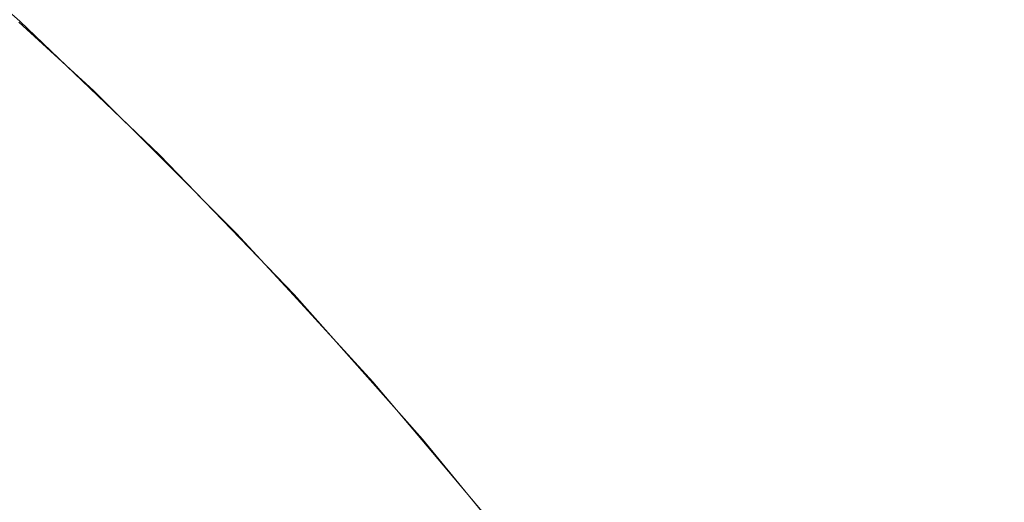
# Model space of a CAD drawing. Header units: centimetres. Extents: x -25.8 to 27.5, y 33.3 to 35.1.
# Tile 185 of 256: x -7.9253 to -7.9046, y 35.1036 to 35.1138. Entities that reach past the tile are written whole.
import ezdxf

# ---------------------------------------------------------------- set-up
doc = ezdxf.new("R2010")
doc.units = ezdxf.units.CM
doc.header["$LTSCALE"] = 2.54
doc.layers.add('Lucido design-1', color=7, linetype='Continuous')

# ---------------------------------------------------------------- blocks, each defined once
blk = doc.blocks.new('Gruppo-6-1')
at = {"color": 7, "linetype": 'Continuous', "lineweight": 9}
for points, invisible_edges in [([(-7.92839, 35.116471, 330.086121), (-7.928268, 35.116471, 330.091869), (-7.925208, 35.113772, 330.091739), (-7.925327, 35.113772, 330.086121)], 7), ([(-7.92839, 35.116471, 306.119358), (-7.928261, 35.116471, 306.125266), (-7.925201, 35.113772, 306.125132), (-7.925327, 35.113772, 306.119358)], 7), ([(-7.928268, 35.116471, 330.091869), (-7.927902, 35.116471, 330.097607), (-7.92485, 35.113772, 330.097347), (-7.925208, 35.113772, 330.091739)], 15), ([(-7.928261, 35.116471, 306.125266), (-7.927875, 35.116471, 306.131162), (-7.924823, 35.113772, 306.130895), (-7.925201, 35.113772, 306.125132)], 15), ([(-7.927902, 35.116471, 330.097607), (-7.927293, 35.116471, 330.103324), (-7.924255, 35.113772, 330.102934), (-7.92485, 35.113772, 330.097347)], 15), ([(-7.927875, 35.116471, 306.131162), (-7.927232, 35.116471, 306.137036), (-7.924195, 35.113772, 306.136636), (-7.924823, 35.113772, 306.130895)], 15), ([(-7.927293, 35.116471, 330.103324), (-7.926442, 35.116471, 330.109009), (-7.923423, 35.113772, 330.108492), (-7.924255, 35.113772, 330.102934)], 15), ([(-7.927232, 35.116471, 306.137036), (-7.926333, 35.116471, 306.142876), (-7.923316, 35.113772, 306.142344), (-7.924195, 35.113772, 306.136636)], 15), ([(-7.926442, 35.116471, 330.109009), (-7.925351, 35.116471, 330.114654), (-7.922356, 35.113772, 330.114008), (-7.923423, 35.113772, 330.108492)], 15), ([(-7.926333, 35.116471, 306.142876), (-7.92518, 35.116471, 306.148671), (-7.922189, 35.113772, 306.148008), (-7.923316, 35.113772, 306.142344)], 15), ([(-7.925351, 35.116471, 330.114654), (-7.92402, 35.116471, 330.120247), (-7.921056, 35.113772, 330.119475), (-7.922356, 35.113772, 330.114008)], 15), ([(-7.92518, 35.116471, 306.148671), (-7.923776, 35.116471, 306.15441), (-7.920817, 35.113772, 306.153617), (-7.922189, 35.113772, 306.148008)], 15), ([(-7.92402, 35.116471, 330.120247), (-7.922454, 35.116471, 330.125779), (-7.919525, 35.113772, 330.124882), (-7.921056, 35.113772, 330.119475)], 15), ([(-7.923776, 35.116471, 306.15441), (-7.922122, 35.116471, 306.160083), (-7.919201, 35.113772, 306.159162), (-7.920817, 35.113772, 306.153617)], 15), ([(-7.922454, 35.116471, 330.125779), (-7.920654, 35.116471, 330.131239), (-7.917766, 35.113772, 330.130218), (-7.919525, 35.113772, 330.124882)], 15), ([(-7.922122, 35.116471, 306.160083), (-7.920223, 35.116471, 306.165678), (-7.917344, 35.113772, 306.164631), (-7.919201, 35.113772, 306.159162)], 15), ([(-7.920654, 35.116471, 330.131239), (-7.918624, 35.116471, 330.136618), (-7.915782, 35.113772, 330.135475), (-7.917766, 35.113772, 330.130218)], 15), ([(-7.920223, 35.116471, 306.165678), (-7.918081, 35.116471, 306.171185), (-7.915251, 35.113772, 306.170013), (-7.917344, 35.113772, 306.164631)], 15), ([(-7.918624, 35.116471, 330.136618), (-7.916368, 35.116471, 330.141905), (-7.913577, 35.113772, 330.140644), (-7.915782, 35.113772, 330.135475)], 15), ([(-7.918081, 35.116471, 306.171185), (-7.915702, 35.116471, 306.176594), (-7.912925, 35.113772, 306.175299), (-7.915251, 35.113772, 306.170013)], 15), ([(-7.916368, 35.116471, 330.141905), (-7.913889, 35.116471, 330.147093), (-7.911154, 35.113772, 330.145714), (-7.913577, 35.113772, 330.140644)], 15), ([(-7.915702, 35.116471, 306.176594), (-7.913088, 35.116471, 306.181893), (-7.910371, 35.113772, 306.180479), (-7.912925, 35.113772, 306.175299)], 15), ([(-7.913889, 35.116471, 330.147093), (-7.911193, 35.116471, 330.15217), (-7.908518, 35.113772, 330.150676), (-7.911154, 35.113772, 330.145714)], 15), ([(-7.913088, 35.116471, 306.181893), (-7.910246, 35.116471, 306.187074), (-7.907593, 35.113772, 306.185542), (-7.910371, 35.113772, 306.180479)], 15), ([(-7.911193, 35.116471, 330.15217), (-7.908283, 35.116471, 330.157129), (-7.905674, 35.113772, 330.155522), (-7.908518, 35.113772, 330.150676)], 15), ([(-7.910246, 35.116471, 306.187074), (-7.907181, 35.116471, 306.192125), (-7.904597, 35.113772, 306.190479), (-7.907593, 35.113772, 306.185542)], 15), ([(-7.908283, 35.116471, 330.157129), (-7.905165, 35.116471, 330.161959), (-7.902627, 35.113772, 330.160244), (-7.905674, 35.113772, 330.155522)], 15), ([(-7.907181, 35.116471, 306.192125), (-7.903898, 35.116471, 306.197038), (-7.901389, 35.113772, 306.195281), (-7.904597, 35.113772, 306.190479)], 15), ([(-7.905165, 35.116471, 330.161959), (-7.901846, 35.116471, 330.166653), (-7.899383, 35.113772, 330.164831), (-7.902627, 35.113772, 330.160244)], 15), ([(-7.926955, 35.115108, 329.881762), (-7.923832, 35.112239, 329.881762), (-7.924016, 35.112047, 329.877629), (-7.927131, 35.114908, 329.877629)], 15), ([(-7.926955, 35.115108, 305.914999), (-7.923832, 35.112239, 305.914999), (-7.924016, 35.112047, 305.910866), (-7.927131, 35.114908, 305.910866)], 15), ([(-7.925342, 35.113755, 329.886121), (-7.923766, 35.112308, 329.886121), (-7.923832, 35.112239, 329.881762), (-7.926955, 35.115108, 329.881762)], 14), ([(-7.925342, 35.113755, 305.919358), (-7.923766, 35.112308, 305.919358), (-7.923832, 35.112239, 305.914999), (-7.926955, 35.115108, 305.914999)], 14), ([(-7.927131, 35.114908, 329.877629), (-7.924016, 35.112047, 329.877629), (-7.924318, 35.111732, 329.873515), (-7.92742, 35.11458, 329.873515)], 15), ([(-7.927131, 35.114908, 305.910866), (-7.924016, 35.112047, 305.910866), (-7.924318, 35.111732, 305.906752), (-7.92742, 35.11458, 305.906752)], 15), ([(-7.92742, 35.11458, 329.873515), (-7.924318, 35.111732, 329.873515), (-7.924737, 35.111294, 329.869425), (-7.92782, 35.114126, 329.869425)], 15), ([(-7.92742, 35.11458, 305.906752), (-7.924318, 35.111732, 305.906752), (-7.924737, 35.111294, 305.902662), (-7.92782, 35.114126, 305.902662)], 15), ([(-7.92782, 35.114126, 329.869425), (-7.924737, 35.111294, 329.869425), (-7.925273, 35.110736, 329.865368), (-7.928331, 35.113545, 329.865368)], 15), ([(-7.92782, 35.114126, 305.902662), (-7.924737, 35.111294, 305.902662), (-7.925273, 35.110736, 305.898605), (-7.928331, 35.113545, 305.898605)], 15), ([(27.40704, 35.110937, 330.556718), (27.40704, 35.113839, 330.55368), (-25.69296, 35.113839, 330.55368), (-25.69296, 35.110937, 330.556718)], 10), ([(27.40704, 35.110937, 306.589955), (27.40704, 35.113839, 306.586917), (-25.69296, 35.113839, 306.586917), (-25.69296, 35.110937, 306.589955)], 10), ([(-7.923766, 35.112308, 329.886121), (-7.925342, 35.113755, 329.886121), (-7.925327, 35.113772, 330.086121)], 10), ([(-7.923766, 35.112308, 305.919358), (-7.925342, 35.113755, 305.919358), (-7.925327, 35.113772, 306.119358)], 10), ([(-7.925327, 35.113772, 330.086121), (-7.922379, 35.110952, 330.086121), (-7.923766, 35.112308, 329.886121)], 10), ([(-7.925327, 35.113772, 330.086121), (-7.925208, 35.113772, 330.091739), (-7.922262, 35.110952, 330.091614), (-7.922379, 35.110952, 330.086121)], 7), ([(-7.925327, 35.113772, 306.119358), (-7.922379, 35.110952, 306.119358), (-7.923766, 35.112308, 305.919358)], 10), ([(-7.925327, 35.113772, 306.119358), (-7.925201, 35.113772, 306.125132), (-7.922256, 35.110952, 306.125004), (-7.922379, 35.110952, 306.119358)], 7), ([(-7.925208, 35.113772, 330.091739), (-7.92485, 35.113772, 330.097347), (-7.921913, 35.110952, 330.097097), (-7.922262, 35.110952, 330.091614)], 15), ([(-7.925201, 35.113772, 306.125132), (-7.924823, 35.113772, 306.130895), (-7.921887, 35.110952, 306.130638), (-7.922256, 35.110952, 306.125004)], 15), ([(-7.92485, 35.113772, 330.097347), (-7.924255, 35.113772, 330.102934), (-7.921331, 35.110952, 330.10256), (-7.921913, 35.110952, 330.097097)], 15), ([(-7.924823, 35.113772, 306.130895), (-7.924195, 35.113772, 306.136636), (-7.921272, 35.110952, 306.136251), (-7.921887, 35.110952, 306.130638)], 15), ([(-7.924255, 35.113772, 330.102934), (-7.923423, 35.113772, 330.108492), (-7.920517, 35.110952, 330.107993), (-7.921331, 35.110952, 330.10256)], 15), ([(-7.924195, 35.113772, 306.136636), (-7.923316, 35.113772, 306.142344), (-7.920413, 35.110952, 306.141832), (-7.921272, 35.110952, 306.136251)], 15), ([(-7.923423, 35.113772, 330.108492), (-7.922356, 35.113772, 330.114008), (-7.919474, 35.110952, 330.113387), (-7.920517, 35.110952, 330.107993)], 15), ([(-7.923316, 35.113772, 306.142344), (-7.922189, 35.113772, 306.148008), (-7.919311, 35.110952, 306.14737), (-7.920413, 35.110952, 306.141832)], 15), ([(-7.922356, 35.113772, 330.114008), (-7.921056, 35.113772, 330.119475), (-7.918203, 35.110952, 330.118732), (-7.919474, 35.110952, 330.113387)], 15), ([(-7.922189, 35.113772, 306.148008), (-7.920817, 35.113772, 306.153617), (-7.917969, 35.110952, 306.152855), (-7.919311, 35.110952, 306.14737)], 15), ([(-7.921056, 35.113772, 330.119475), (-7.919525, 35.113772, 330.124882), (-7.916706, 35.110952, 330.124018), (-7.918203, 35.110952, 330.118732)], 15), ([(-7.920817, 35.113772, 306.153617), (-7.919201, 35.113772, 306.159162), (-7.916389, 35.110952, 306.158275), (-7.917969, 35.110952, 306.152855)], 15), ([(-7.919525, 35.113772, 330.124882), (-7.917766, 35.113772, 330.130218), (-7.914986, 35.110952, 330.129236), (-7.916706, 35.110952, 330.124018)], 15), ([(-7.919201, 35.113772, 306.159162), (-7.917344, 35.113772, 306.164631), (-7.914574, 35.110952, 306.163622), (-7.916389, 35.110952, 306.158275)], 15), ([(-7.917766, 35.113772, 330.130218), (-7.915782, 35.113772, 330.135475), (-7.913046, 35.110952, 330.134376), (-7.914986, 35.110952, 330.129236)], 15), ([(-7.917344, 35.113772, 306.164631), (-7.915251, 35.113772, 306.170013), (-7.912528, 35.110952, 306.168885), (-7.914574, 35.110952, 306.163622)], 15), ([(-7.915782, 35.113772, 330.135475), (-7.913577, 35.113772, 330.140644), (-7.91089, 35.110952, 330.139429), (-7.913046, 35.110952, 330.134376)], 15), ([(-7.915251, 35.113772, 306.170013), (-7.912925, 35.113772, 306.175299), (-7.910253, 35.110952, 306.174053), (-7.912528, 35.110952, 306.168885)], 15), ([(-7.913577, 35.113772, 330.140644), (-7.911154, 35.113772, 330.145714), (-7.908522, 35.110952, 330.144386), (-7.91089, 35.110952, 330.139429)], 15), ([(-7.912925, 35.113772, 306.175299), (-7.910371, 35.113772, 306.180479), (-7.907756, 35.110952, 306.179117), (-7.910253, 35.110952, 306.174053)], 15), ([(-7.911154, 35.113772, 330.145714), (-7.908518, 35.113772, 330.150676), (-7.905945, 35.110952, 330.149238), (-7.908522, 35.110952, 330.144386)], 15), ([(-7.910371, 35.113772, 306.180479), (-7.907593, 35.113772, 306.185542), (-7.90504, 35.110952, 306.184068), (-7.907756, 35.110952, 306.179117)], 15), ([(-7.908518, 35.113772, 330.150676), (-7.905674, 35.113772, 330.155522), (-7.903164, 35.110952, 330.153977), (-7.905945, 35.110952, 330.149238)], 15), ([(-7.907593, 35.113772, 306.185542), (-7.904597, 35.113772, 306.190479), (-7.902111, 35.110952, 306.188895), (-7.90504, 35.110952, 306.184068)], 15), ([(-7.905674, 35.113772, 330.155522), (-7.902627, 35.113772, 330.160244), (-7.900185, 35.110952, 330.158593), (-7.903164, 35.110952, 330.153977)], 15), ([(-7.928331, 35.113545, 329.865368), (-7.925273, 35.110736, 329.865368), (-7.925923, 35.110057, 329.86135), (-7.928952, 35.11284, 329.86135)], 15), ([(-7.928331, 35.113545, 305.898605), (-7.925273, 35.110736, 305.898605), (-7.925923, 35.110057, 305.894587), (-7.928952, 35.11284, 305.894587)], 15), ([(-7.923832, 35.112239, 329.881762), (-7.920833, 35.10924, 329.881762), (-7.921025, 35.109056, 329.877629), (-7.924016, 35.112047, 329.877629)], 15), ([(-7.923832, 35.112239, 305.914999), (-7.920833, 35.10924, 305.914999), (-7.921025, 35.109056, 305.910866), (-7.924016, 35.112047, 305.910866)], 15), ([(-7.923832, 35.112239, 329.881762), (-7.923766, 35.112308, 329.886121), (-7.922395, 35.110936, 329.886121)], 9), ([(-7.923832, 35.112239, 305.914999), (-7.923766, 35.112308, 305.919358), (-7.922395, 35.110936, 305.919358)], 9), ([(-7.922395, 35.110936, 329.886121), (-7.920764, 35.109306, 329.886121), (-7.920833, 35.10924, 329.881762), (-7.923832, 35.112239, 329.881762)], 14), ([(-7.922395, 35.110936, 305.919358), (-7.920764, 35.109306, 305.919358), (-7.920833, 35.10924, 305.914999), (-7.923832, 35.112239, 305.914999)], 14), ([(-7.922379, 35.110952, 330.086121), (-7.922395, 35.110936, 329.886121), (-7.923766, 35.112308, 329.886121)], 9), ([(-7.922379, 35.110952, 306.119358), (-7.922395, 35.110936, 305.919358), (-7.923766, 35.112308, 305.919358)], 9), ([(-7.924016, 35.112047, 329.877629), (-7.921025, 35.109056, 329.877629), (-7.92134, 35.108754, 329.873515), (-7.924318, 35.111732, 329.873515)], 15), ([(-7.924016, 35.112047, 305.910866), (-7.921025, 35.109056, 305.910866), (-7.92134, 35.108754, 305.906752), (-7.924318, 35.111732, 305.906752)], 15), ([(-7.924318, 35.111732, 329.873515), (-7.92134, 35.108754, 329.873515), (-7.921778, 35.108335, 329.869425), (-7.924737, 35.111294, 329.869425)], 15), ([(-7.924318, 35.111732, 305.906752), (-7.92134, 35.108754, 305.906752), (-7.921778, 35.108335, 305.902662), (-7.924737, 35.111294, 305.902662)], 15), ([(-7.924737, 35.111294, 329.869425), (-7.921778, 35.108335, 329.869425), (-7.922336, 35.107799, 329.865368), (-7.925273, 35.110736, 329.865368)], 15), ([(-7.924737, 35.111294, 305.902662), (-7.921778, 35.108335, 305.902662), (-7.922336, 35.107799, 305.898605), (-7.925273, 35.110736, 305.898605)], 15), ([(-25.69296, 35.110937, 330.556718), (-25.69296, 35.11082, 330.55683), (27.40704, 35.11082, 330.55683), (27.40704, 35.110937, 330.556718)], 10), ([(-25.69296, 35.110937, 306.589955), (-25.69296, 35.11082, 306.590067), (27.40704, 35.11082, 306.590067), (27.40704, 35.110937, 306.589955)], 10), ([(-7.920764, 35.109306, 329.886121), (-7.922395, 35.110936, 329.886121), (-7.922379, 35.110952, 330.086121)], 10), ([(-7.920764, 35.109306, 305.919358), (-7.922395, 35.110936, 305.919358), (-7.922379, 35.110952, 306.119358)], 10), ([(-7.922379, 35.110952, 330.086121), (-7.919551, 35.108017, 330.086121), (-7.920764, 35.109306, 329.886121)], 10), ([(-7.922379, 35.110952, 330.086121), (-7.922262, 35.110952, 330.091614), (-7.919437, 35.108017, 330.091494), (-7.919551, 35.108017, 330.086121)], 7), ([(-7.922379, 35.110952, 306.119358), (-7.919551, 35.108017, 306.119358), (-7.920764, 35.109306, 305.919358)], 10), ([(-7.922379, 35.110952, 306.119358), (-7.922256, 35.110952, 306.125004), (-7.919431, 35.108017, 306.12488), (-7.919551, 35.108017, 306.119358)], 7), ([(-7.922262, 35.110952, 330.091614), (-7.921913, 35.110952, 330.097097), (-7.919095, 35.108017, 330.096857), (-7.919437, 35.108017, 330.091494)], 15), ([(-7.922256, 35.110952, 306.125004), (-7.921887, 35.110952, 306.130638), (-7.919069, 35.108017, 306.130392), (-7.919431, 35.108017, 306.12488)], 15), ([(-7.921913, 35.110952, 330.097097), (-7.921331, 35.110952, 330.10256), (-7.918526, 35.108017, 330.102201), (-7.919095, 35.108017, 330.096857)], 15), ([(-7.921887, 35.110952, 306.130638), (-7.921272, 35.110952, 306.136251), (-7.918468, 35.108017, 306.135882), (-7.919069, 35.108017, 306.130392)], 15), ([(-7.921331, 35.110952, 330.10256), (-7.920517, 35.110952, 330.107993), (-7.91773, 35.108017, 330.107515), (-7.918526, 35.108017, 330.102201)], 15), ([(-7.921272, 35.110952, 306.136251), (-7.920413, 35.110952, 306.141832), (-7.917628, 35.108017, 306.141341), (-7.918468, 35.108017, 306.135882)], 15), ([(-7.920517, 35.110952, 330.107993), (-7.919474, 35.110952, 330.113387), (-7.91671, 35.108017, 330.112792), (-7.91773, 35.108017, 330.107515)], 15), ([(-7.920413, 35.110952, 306.141832), (-7.919311, 35.110952, 306.14737), (-7.91655, 35.108017, 306.146758), (-7.917628, 35.108017, 306.141341)], 15), ([(-7.919474, 35.110952, 330.113387), (-7.918203, 35.110952, 330.118732), (-7.915466, 35.108017, 330.11802), (-7.91671, 35.108017, 330.112792)], 15), ([(-7.919311, 35.110952, 306.14737), (-7.917969, 35.110952, 306.152855), (-7.915238, 35.108017, 306.152123), (-7.91655, 35.108017, 306.146758)], 15), ([(-7.918203, 35.110952, 330.118732), (-7.916706, 35.110952, 330.124018), (-7.914002, 35.108017, 330.12319), (-7.915466, 35.108017, 330.11802)], 15), ([(-7.917969, 35.110952, 306.152855), (-7.916389, 35.110952, 306.158275), (-7.913692, 35.108017, 306.157425), (-7.915238, 35.108017, 306.152123)], 15), ([(-7.916706, 35.110952, 330.124018), (-7.914986, 35.110952, 330.129236), (-7.91232, 35.108017, 330.128294), (-7.914002, 35.108017, 330.12319)], 15), ([(-7.916389, 35.110952, 306.158275), (-7.914574, 35.110952, 306.163622), (-7.911917, 35.108017, 306.162655), (-7.913692, 35.108017, 306.157425)], 15), ([(-7.914986, 35.110952, 330.129236), (-7.913046, 35.110952, 330.134376), (-7.910423, 35.108017, 330.133322), (-7.91232, 35.108017, 330.128294)], 15), ([(-7.914574, 35.110952, 306.163622), (-7.912528, 35.110952, 306.168885), (-7.909915, 35.108017, 306.167803), (-7.911917, 35.108017, 306.162655)], 15), ([(-7.913046, 35.110952, 330.134376), (-7.91089, 35.110952, 330.139429), (-7.908313, 35.108017, 330.138265), (-7.910423, 35.108017, 330.133322)], 15), ([(-7.912528, 35.110952, 306.168885), (-7.910253, 35.110952, 306.174053), (-7.907691, 35.108017, 306.172858), (-7.909915, 35.108017, 306.167803)], 15), ([(-7.91089, 35.110952, 330.139429), (-7.908522, 35.110952, 330.144386), (-7.905997, 35.108017, 330.143113), (-7.908313, 35.108017, 330.138265)], 15), ([(-7.910253, 35.110952, 306.174053), (-7.907756, 35.110952, 306.179117), (-7.905248, 35.108017, 306.177812), (-7.907691, 35.108017, 306.172858)], 15), ([(-7.908522, 35.110952, 330.144386), (-7.905945, 35.110952, 330.149238), (-7.903476, 35.108017, 330.147859), (-7.905997, 35.108017, 330.143113)], 15), ([(-7.907756, 35.110952, 306.179117), (-7.90504, 35.110952, 306.184068), (-7.902591, 35.108017, 306.182654), (-7.905248, 35.108017, 306.177812)], 15), ([(-7.905945, 35.110952, 330.149238), (-7.903164, 35.110952, 330.153977), (-7.900756, 35.108017, 330.152494), (-7.903476, 35.108017, 330.147859)], 15), ([(-7.90504, 35.110952, 306.184068), (-7.902111, 35.110952, 306.188895), (-7.899726, 35.108017, 306.187376), (-7.902591, 35.108017, 306.182654)], 15), ([(27.40704, 35.107894, 330.559644), (27.40704, 35.11082, 330.55683), (-25.69296, 35.11082, 330.55683), (-25.69296, 35.107894, 330.559644)], 10), ([(27.40704, 35.107894, 306.592881), (27.40704, 35.11082, 306.590067), (-25.69296, 35.11082, 306.590067), (-25.69296, 35.107894, 306.592881)], 10), ([(-7.925273, 35.110736, 329.865368), (-7.922336, 35.107799, 329.865368), (-7.923015, 35.107149, 329.86135), (-7.925923, 35.110057, 329.86135)], 15), ([(-7.925273, 35.110736, 305.898605), (-7.922336, 35.107799, 305.898605), (-7.923015, 35.107149, 305.894587), (-7.925923, 35.110057, 305.894587)], 15), ([(-7.925923, 35.110057, 329.86135), (-7.923015, 35.107149, 329.86135), (-7.923811, 35.106386, 329.857377), (-7.926686, 35.109261, 329.857377)], 15), ([(-7.925923, 35.110057, 305.894587), (-7.923015, 35.107149, 305.894587), (-7.923811, 35.106386, 305.890614), (-7.926686, 35.109261, 305.890614)], 15), ([(-7.926686, 35.109261, 329.857377), (-7.923811, 35.106386, 329.857377), (-7.924725, 35.10551, 329.853456), (-7.927562, 35.108347, 329.853456)], 15), ([(-7.926686, 35.109261, 305.890614), (-7.923811, 35.106386, 305.890614), (-7.924725, 35.10551, 305.886693), (-7.927562, 35.108347, 305.886693)], 15), ([(-7.920833, 35.10924, 329.881762), (-7.917964, 35.106117, 329.881762), (-7.918164, 35.105941, 329.877629), (-7.921025, 35.109056, 329.877629)], 15), ([(-7.920833, 35.10924, 305.914999), (-7.917964, 35.106117, 305.914999), (-7.918164, 35.105941, 305.910866), (-7.921025, 35.109056, 305.910866)], 15), ([(-7.920833, 35.10924, 329.881762), (-7.920764, 35.109306, 329.886121), (-7.919567, 35.108003, 329.886121)], 9), ([(-7.920833, 35.10924, 305.914999), (-7.920764, 35.109306, 305.919358), (-7.919567, 35.108003, 305.919358)], 9), ([(-7.919567, 35.108003, 329.886121), (-7.917893, 35.106179, 329.886121), (-7.917964, 35.106117, 329.881762), (-7.920833, 35.10924, 329.881762)], 14), ([(-7.919567, 35.108003, 305.919358), (-7.917893, 35.106179, 305.919358), (-7.917964, 35.106117, 305.914999), (-7.920833, 35.10924, 305.914999)], 14), ([(-7.919551, 35.108017, 330.086121), (-7.919567, 35.108003, 329.886121), (-7.920764, 35.109306, 329.886121)], 9), ([(-7.919551, 35.108017, 306.119358), (-7.919567, 35.108003, 305.919358), (-7.920764, 35.109306, 305.919358)], 9), ([(-7.921025, 35.109056, 329.877629), (-7.918164, 35.105941, 329.877629), (-7.918492, 35.105652, 329.873515), (-7.92134, 35.108754, 329.873515)], 15), ([(-7.921025, 35.109056, 305.910866), (-7.918164, 35.105941, 305.910866), (-7.918492, 35.105652, 305.906752), (-7.92134, 35.108754, 305.906752)], 15), ([(-7.92134, 35.108754, 329.873515), (-7.918492, 35.105652, 329.873515), (-7.918946, 35.105252, 329.869425), (-7.921778, 35.108335, 329.869425)], 15), ([(-7.92134, 35.108754, 305.906752), (-7.918492, 35.105652, 305.906752), (-7.918946, 35.105252, 305.902662), (-7.921778, 35.108335, 305.902662)], 15), ([(-7.927562, 35.108347, 329.853456), (-7.924725, 35.10551, 329.853456), (-7.925753, 35.104525, 329.849594), (-7.928547, 35.107319, 329.849594)], 15), ([(-7.927562, 35.108347, 305.886693), (-7.924725, 35.10551, 305.886693), (-7.925753, 35.104525, 305.882831), (-7.928547, 35.107319, 305.882831)], 15), ([(-7.921778, 35.108335, 329.869425), (-7.918946, 35.105252, 329.869425), (-7.919527, 35.104741, 329.865368), (-7.922336, 35.107799, 329.865368)], 15), ([(-7.921778, 35.108335, 305.902662), (-7.918946, 35.105252, 305.902662), (-7.919527, 35.104741, 305.898605), (-7.922336, 35.107799, 305.898605)], 15), ([(-7.917893, 35.106179, 329.886121), (-7.919567, 35.108003, 329.886121), (-7.919551, 35.108017, 330.086121)], 10), ([(-7.917893, 35.106179, 305.919358), (-7.919567, 35.108003, 305.919358), (-7.919551, 35.108017, 306.119358)], 10), ([(-7.919551, 35.108017, 330.086121), (-7.916848, 35.104973, 330.086121), (-7.917893, 35.106179, 329.886121)], 10), ([(-7.919551, 35.108017, 330.086121), (-7.919437, 35.108017, 330.091494), (-7.916736, 35.104973, 330.091379), (-7.916848, 35.104973, 330.086121)], 7), ([(-7.919551, 35.108017, 306.119358), (-7.916848, 35.104973, 306.119358), (-7.917893, 35.106179, 305.919358)], 10), ([(-7.919551, 35.108017, 306.119358), (-7.919431, 35.108017, 306.12488), (-7.91673, 35.104973, 306.124762), (-7.916848, 35.104973, 306.119358)], 7), ([(-7.919437, 35.108017, 330.091494), (-7.919095, 35.108017, 330.096857), (-7.916401, 35.104973, 330.096628), (-7.916736, 35.104973, 330.091379)], 15), ([(-7.919431, 35.108017, 306.12488), (-7.919069, 35.108017, 306.130392), (-7.916376, 35.104973, 306.130156), (-7.91673, 35.104973, 306.124762)], 15), ([(-7.919095, 35.108017, 330.096857), (-7.918526, 35.108017, 330.102201), (-7.915844, 35.104973, 330.101857), (-7.916401, 35.104973, 330.096628)], 15), ([(-7.919069, 35.108017, 306.130392), (-7.918468, 35.108017, 306.135882), (-7.915788, 35.104973, 306.135529), (-7.916376, 35.104973, 306.130156)], 15), ([(-7.918526, 35.108017, 330.102201), (-7.91773, 35.108017, 330.107515), (-7.915066, 35.104973, 330.107059), (-7.915844, 35.104973, 330.101857)], 15), ([(-7.918468, 35.108017, 306.135882), (-7.917628, 35.108017, 306.141341), (-7.914966, 35.104973, 306.140871), (-7.915788, 35.104973, 306.135529)], 15), ([(-7.91773, 35.108017, 330.107515), (-7.91671, 35.108017, 330.112792), (-7.914067, 35.104973, 330.112222), (-7.915066, 35.104973, 330.107059)], 15), ([(-7.917628, 35.108017, 306.141341), (-7.91655, 35.108017, 306.146758), (-7.913911, 35.104973, 306.146173), (-7.914966, 35.104973, 306.140871)], 15), ([(-7.91671, 35.108017, 330.112792), (-7.915466, 35.108017, 330.11802), (-7.91285, 35.104973, 330.117338), (-7.914067, 35.104973, 330.112222)], 15), ([(-7.91655, 35.108017, 306.146758), (-7.915238, 35.108017, 306.152123), (-7.912626, 35.104973, 306.151423), (-7.913911, 35.104973, 306.146173)], 15), ([(-7.915466, 35.108017, 330.11802), (-7.914002, 35.108017, 330.12319), (-7.911417, 35.104973, 330.122399), (-7.91285, 35.104973, 330.117338)], 15), ([(-7.915238, 35.108017, 306.152123), (-7.913692, 35.108017, 306.157425), (-7.911114, 35.104973, 306.156612), (-7.912626, 35.104973, 306.151423)], 15), ([(-7.914002, 35.108017, 330.12319), (-7.91232, 35.108017, 330.128294), (-7.909771, 35.104973, 330.127393), (-7.911417, 35.104973, 330.122399)], 15), ([(-7.913692, 35.108017, 306.157425), (-7.911917, 35.108017, 306.162655), (-7.909376, 35.104973, 306.161731), (-7.911114, 35.104973, 306.156612)], 15), ([(-7.91232, 35.108017, 330.128294), (-7.910423, 35.108017, 330.133322), (-7.907914, 35.104973, 330.132314), (-7.909771, 35.104973, 330.127393)], 15), ([(-7.911917, 35.108017, 306.162655), (-7.909915, 35.108017, 306.167803), (-7.907417, 35.104973, 306.166768), (-7.909376, 35.104973, 306.161731)], 15), ([(-7.910423, 35.108017, 330.133322), (-7.908313, 35.108017, 330.138265), (-7.90585, 35.104973, 330.137151), (-7.907914, 35.104973, 330.132314)], 15), ([(-7.909915, 35.108017, 306.167803), (-7.907691, 35.108017, 306.172858), (-7.90524, 35.104973, 306.171716), (-7.907417, 35.104973, 306.166768)], 15), ([(-7.908313, 35.108017, 330.138265), (-7.905997, 35.108017, 330.143113), (-7.903583, 35.104973, 330.141896), (-7.90585, 35.104973, 330.137151)], 15), ([(-7.907691, 35.108017, 306.172858), (-7.905248, 35.108017, 306.177812), (-7.90285, 35.104973, 306.176563), (-7.90524, 35.104973, 306.171716)], 15), ([(-7.905997, 35.108017, 330.143113), (-7.903476, 35.108017, 330.147859), (-7.901116, 35.104973, 330.146541), (-7.903583, 35.104973, 330.141896)], 15), ([(-7.905248, 35.108017, 306.177812), (-7.902591, 35.108017, 306.182654), (-7.90025, 35.104973, 306.181302), (-7.90285, 35.104973, 306.176563)], 15), ([(-25.69296, 35.107894, 330.559644), (-25.69296, 35.107667, 330.559845), (27.40704, 35.107667, 330.559845), (27.40704, 35.107894, 330.559644)], 10), ([(-25.69296, 35.107894, 306.592881), (-25.69296, 35.107667, 306.593082), (27.40704, 35.107667, 306.593082), (27.40704, 35.107894, 306.592881)], 10), ([(-7.922336, 35.107799, 329.865368), (-7.919527, 35.104741, 329.865368), (-7.920232, 35.10412, 329.86135), (-7.923015, 35.107149, 329.86135)], 15), ([(-7.922336, 35.107799, 305.898605), (-7.919527, 35.104741, 305.898605), (-7.920232, 35.10412, 305.894587), (-7.923015, 35.107149, 305.894587)], 15), ([(27.40704, 35.104726, 330.562443), (27.40704, 35.107667, 330.559845), (-25.69296, 35.107667, 330.559845), (-25.69296, 35.104726, 330.562443)], 10), ([(27.40704, 35.104726, 306.59568), (27.40704, 35.107667, 306.593082), (-25.69296, 35.107667, 306.593082), (-25.69296, 35.104726, 306.59568)], 10), ([(-7.923015, 35.107149, 329.86135), (-7.920232, 35.10412, 329.86135), (-7.921061, 35.103391, 329.857377), (-7.923811, 35.106386, 329.857377)], 15), ([(-7.923015, 35.107149, 305.894587), (-7.920232, 35.10412, 305.894587), (-7.921061, 35.103391, 305.890614), (-7.923811, 35.106386, 305.890614)], 15), ([(-7.923811, 35.106386, 329.857377), (-7.921061, 35.103391, 329.857377), (-7.922011, 35.102555, 329.853456), (-7.924725, 35.10551, 329.853456)], 15), ([(-7.923811, 35.106386, 305.890614), (-7.921061, 35.103391, 305.890614), (-7.922011, 35.102555, 305.886693), (-7.924725, 35.10551, 305.886693)], 15), ([(-7.917964, 35.106117, 329.881762), (-7.91523, 35.102874, 329.881762), (-7.915437, 35.102707, 329.877629), (-7.918164, 35.105941, 329.877629)], 15), ([(-7.917964, 35.106117, 305.914999), (-7.91523, 35.102874, 305.914999), (-7.915437, 35.102707, 305.910866), (-7.918164, 35.105941, 305.910866)], 15), ([(-7.917964, 35.106117, 329.881762), (-7.917893, 35.106179, 329.886121), (-7.916864, 35.104959, 329.886121)], 9), ([(-7.917964, 35.106117, 305.914999), (-7.917893, 35.106179, 305.919358), (-7.916864, 35.104959, 305.919358)], 9), ([(-7.916864, 35.104959, 329.886121), (-7.915156, 35.102934, 329.886121), (-7.91523, 35.102874, 329.881762), (-7.917964, 35.106117, 329.881762)], 14), ([(-7.916864, 35.104959, 305.919358), (-7.915156, 35.102934, 305.919358), (-7.91523, 35.102874, 305.914999), (-7.917964, 35.106117, 305.914999)], 14), ([(-7.916848, 35.104973, 330.086121), (-7.916864, 35.104959, 329.886121), (-7.917893, 35.106179, 329.886121)], 9), ([(-7.916848, 35.104973, 306.119358), (-7.916864, 35.104959, 305.919358), (-7.917893, 35.106179, 305.919358)], 9), ([(-7.918164, 35.105941, 329.877629), (-7.915437, 35.102707, 329.877629), (-7.915777, 35.102433, 329.873515), (-7.918492, 35.105652, 329.873515)], 15), ([(-7.918164, 35.105941, 305.910866), (-7.915437, 35.102707, 305.910866), (-7.915777, 35.102433, 305.906752), (-7.918492, 35.105652, 305.906752)], 15), ([(-7.924725, 35.10551, 329.853456), (-7.922011, 35.102555, 329.853456), (-7.92308, 35.101614, 329.849594), (-7.925753, 35.104525, 329.849594)], 15), ([(-7.924725, 35.10551, 305.886693), (-7.922011, 35.102555, 305.886693), (-7.92308, 35.101614, 305.882831), (-7.925753, 35.104525, 305.882831)], 15), ([(-7.918492, 35.105652, 329.873515), (-7.915777, 35.102433, 329.873515), (-7.916248, 35.102052, 329.869425), (-7.918946, 35.105252, 329.869425)], 15), ([(-7.918492, 35.105652, 305.906752), (-7.915777, 35.102433, 305.906752), (-7.916248, 35.102052, 305.902662), (-7.918946, 35.105252, 305.902662)], 15), ([(-7.918946, 35.105252, 329.869425), (-7.916248, 35.102052, 329.869425), (-7.91685, 35.101566, 329.865368), (-7.919527, 35.104741, 329.865368)], 15), ([(-7.918946, 35.105252, 305.902662), (-7.916248, 35.102052, 305.902662), (-7.91685, 35.101566, 305.898605), (-7.919527, 35.104741, 305.898605)], 15), ([(-7.915156, 35.102934, 329.886121), (-7.916864, 35.104959, 329.886121), (-7.916848, 35.104973, 330.086121)], 10), ([(-7.915156, 35.102934, 305.919358), (-7.916864, 35.104959, 305.919358), (-7.916848, 35.104973, 306.119358)], 10), ([(-7.916848, 35.104973, 330.086121), (-7.914273, 35.101824, 330.086121), (-7.915156, 35.102934, 329.886121)], 10), ([(-7.916848, 35.104973, 330.086121), (-7.916736, 35.104973, 330.091379), (-7.914164, 35.101824, 330.09127), (-7.914273, 35.101824, 330.086121)], 7), ([(-7.916848, 35.104973, 306.119358), (-7.914273, 35.101824, 306.119358), (-7.915156, 35.102934, 305.919358)], 10), ([(-7.916848, 35.104973, 306.119358), (-7.91673, 35.104973, 306.124762), (-7.914158, 35.101824, 306.12465), (-7.914273, 35.101824, 306.119358)], 7), ([(-7.916736, 35.104973, 330.091379), (-7.916401, 35.104973, 330.096628), (-7.913836, 35.101824, 330.09641), (-7.914164, 35.101824, 330.09127)], 15), ([(-7.91673, 35.104973, 306.124762), (-7.916376, 35.104973, 306.130156), (-7.913811, 35.101824, 306.129932), (-7.914158, 35.101824, 306.12465)], 15), ([(-7.916401, 35.104973, 330.096628), (-7.915844, 35.104973, 330.101857), (-7.91329, 35.101824, 330.10153), (-7.913836, 35.101824, 330.09641)], 15), ([(-7.916376, 35.104973, 306.130156), (-7.915788, 35.104973, 306.135529), (-7.913235, 35.101824, 306.135193), (-7.913811, 35.101824, 306.129932)], 15), ([(-7.915844, 35.104973, 330.101857), (-7.915066, 35.104973, 330.107059), (-7.912528, 35.101824, 330.106623), (-7.91329, 35.101824, 330.10153)], 15), ([(-7.915788, 35.104973, 306.135529), (-7.914966, 35.104973, 306.140871), (-7.91243, 35.101824, 306.140424), (-7.913235, 35.101824, 306.135193)], 15), ([(-7.915066, 35.104973, 330.107059), (-7.914067, 35.104973, 330.112222), (-7.91155, 35.101824, 330.11168), (-7.912528, 35.101824, 330.106623)], 15), ([(-7.914966, 35.104973, 306.140871), (-7.913911, 35.104973, 306.146173), (-7.911397, 35.101824, 306.145615), (-7.91243, 35.101824, 306.140424)], 15), ([(-7.914067, 35.104973, 330.112222), (-7.91285, 35.104973, 330.117338), (-7.910359, 35.101824, 330.11669), (-7.91155, 35.101824, 330.11168)], 15), ([(-7.913911, 35.104973, 306.146173), (-7.912626, 35.104973, 306.151423), (-7.910139, 35.101824, 306.150757), (-7.911397, 35.101824, 306.145615)], 15), ([(-7.91285, 35.104973, 330.117338), (-7.911417, 35.104973, 330.122399), (-7.908956, 35.101824, 330.121645), (-7.910359, 35.101824, 330.11669)], 15), ([(-7.912626, 35.104973, 306.151423), (-7.911114, 35.104973, 306.156612), (-7.908658, 35.101824, 306.155838), (-7.910139, 35.101824, 306.150757)], 15), ([(-7.911417, 35.104973, 330.122399), (-7.909771, 35.104973, 330.127393), (-7.907343, 35.101824, 330.126536), (-7.908956, 35.101824, 330.121645)], 15), ([(-7.911114, 35.104973, 306.156612), (-7.909376, 35.104973, 306.161731), (-7.906957, 35.101824, 306.16085), (-7.908658, 35.101824, 306.155838)], 15), ([(-7.909771, 35.104973, 330.127393), (-7.907914, 35.104973, 330.132314), (-7.905525, 35.101824, 330.131354), (-7.907343, 35.101824, 330.126536)], 15), ([(-7.909376, 35.104973, 306.161731), (-7.907417, 35.104973, 306.166768), (-7.905039, 35.101824, 306.165783), (-7.906957, 35.101824, 306.16085)], 15), ([(-7.907914, 35.104973, 330.132314), (-7.90585, 35.104973, 330.137151), (-7.903504, 35.101824, 330.13609), (-7.905525, 35.101824, 330.131354)], 15), ([(-7.907417, 35.104973, 306.166768), (-7.90524, 35.104973, 306.171716), (-7.902907, 35.101824, 306.170628), (-7.905039, 35.101824, 306.165783)], 15), ([(-7.90585, 35.104973, 330.137151), (-7.903583, 35.104973, 330.141896), (-7.901284, 35.101824, 330.140737), (-7.903504, 35.101824, 330.13609)], 15), ([(-7.90524, 35.104973, 306.171716), (-7.90285, 35.104973, 306.176563), (-7.900566, 35.101824, 306.175375), (-7.902907, 35.101824, 306.170628)], 15), ([(-25.69296, 35.104726, 330.562443), (-25.69296, 35.104386, 330.562719), (27.40704, 35.104386, 330.562719), (27.40704, 35.104726, 330.562443)], 10), ([(-25.69296, 35.104726, 306.59568), (-25.69296, 35.104386, 306.595956), (27.40704, 35.104386, 306.595956), (27.40704, 35.104726, 306.59568)], 10), ([(-7.919527, 35.104741, 329.865368), (-7.91685, 35.101566, 329.865368), (-7.917581, 35.100976, 329.86135), (-7.920232, 35.10412, 329.86135)], 15), ([(-7.919527, 35.104741, 305.898605), (-7.91685, 35.101566, 305.898605), (-7.917581, 35.100976, 305.894587), (-7.920232, 35.10412, 305.894587)], 15), ([(-7.925753, 35.104525, 329.849594), (-7.92308, 35.101614, 329.849594), (-7.924266, 35.10057, 329.845798), (-7.926894, 35.103431, 329.845798)], 15), ([(-7.925753, 35.104525, 305.882831), (-7.92308, 35.101614, 305.882831), (-7.924266, 35.10057, 305.879035), (-7.926894, 35.103431, 305.879035)], 15), ([(27.40704, 35.101457, 330.565095), (27.40704, 35.104386, 330.562719), (-25.69296, 35.104386, 330.562719), (-25.69296, 35.101457, 330.565095)], 10), ([(27.40704, 35.101457, 306.598332), (27.40704, 35.104386, 306.595956), (-25.69296, 35.104386, 306.595956), (-25.69296, 35.101457, 306.598332)], 10), ([(-7.920232, 35.10412, 329.86135), (-7.917581, 35.100976, 329.86135), (-7.91844, 35.100283, 329.857377), (-7.921061, 35.103391, 329.857377)], 15), ([(-7.920232, 35.10412, 305.894587), (-7.917581, 35.100976, 305.894587), (-7.91844, 35.100283, 305.890614), (-7.921061, 35.103391, 305.890614)], 15)]:
    blk.add_3dface(points, dxfattribs=dict(at, invisible_edges=invisible_edges))

msp = doc.modelspace()

# ---------------------------------------------------------------- block references
at = {"layer": 'Lucido design-1', "color": 7}
msp.add_blockref('Gruppo-6-1', (0, 0), dxfattribs=at)

doc.saveas('drawing.dxf')
